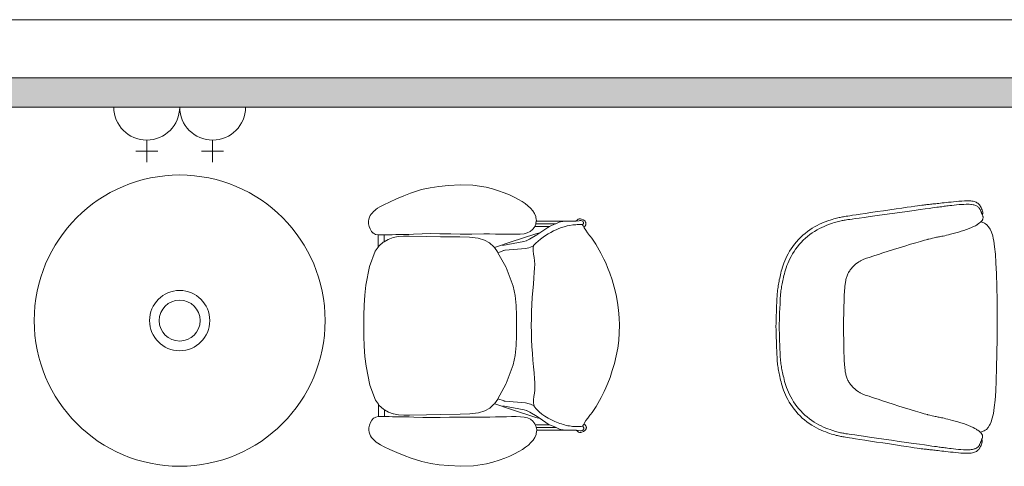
# Model space of a CAD drawing. Header units: millimetres. Extents: x -750 to 57307, y -2234 to 18901.
# Tile 29 of 102: x 8256 to 10835, y 17133 to 18302. Entities that reach past the tile are written whole.
import ezdxf

# ---------------------------------------------------------------- set-up
doc = ezdxf.new("R2010")
doc.units = ezdxf.units.MM
doc.header["$MEASUREMENT"] = 0
doc.layers.add('GREY SCALE', color=9, linetype='Continuous', lineweight=0, true_color=0x808080)
doc.layers.add('GREYSCALE', color=9, linetype='Continuous', lineweight=0, true_color=0x808080)

# ---------------------------------------------------------------- blocks, each defined once
blk = doc.blocks.new('FLOOR PLAN')
at = {"layer": 'GREYSCALE', "ltscale": 0.25}
h = blk.add_hatch(color=256, dxfattribs=at)
h.dxf.hatch_style = 1
h.paths.add_polyline_path([(6935.6, 18149.4), (21163.6, 18149.4), (21163.6, 18073.2), (6935.6, 18073.2)])
at = {"layer": 'GREYSCALE', "ltscale": 0.2}
blk.add_line((21163.6, 18301.8), (1808.8, 18301.8), dxfattribs=at)
at = {"layer": 'GREYSCALE', "ltscale": 0.25}
for p, q in [((21163.6, 18149.4), (1806, 18149.4)), ((6935.6, 18149.4), (21163.6, 18149.4)), ((8543.7, 18149.4), (21163.6, 18149.4)), ((21163.6, 18073.2), (6935.6, 18073.2))]:
    blk.add_line(p, q, dxfattribs=at)
at = {"layer": 'GREYSCALE'}
for p, q in [((8502.3, 18073.2), (8675.1, 18073.2)), ((8675.1, 18073.2), (8847.9, 18073.2)), ((8588.7, 17986.8), (8588.7, 17929.2)), ((8761.5, 17986.8), (8761.5, 17929.2)), ((8559.9, 17958), (8617.5, 17958)), ((8732.7, 17958), (8790.3, 17958)), ((9308.7, 17857.1), (9280.1, 17847.9)), ((9331.6, 17862.1), (9308.7, 17857.1)), ((9354, 17865.4), (9331.6, 17862.1)), ((9379.2, 17867.9), (9354, 17865.4)), ((9409.6, 17869.6), (9379.2, 17867.9)), ((9443.4, 17868.7), (9409.6, 17869.6)), ((9477.9, 17863.2), (9443.4, 17868.7)), ((9494.7, 17859.1), (9477.9, 17863.2)), ((9510.6, 17854.3), (9494.7, 17859.1)), ((9525.4, 17848.9), (9510.6, 17854.3)), ((9225, 17824.7), (9210, 17817.6)), ((9243, 17832.7), (9225, 17824.7)), ((9262, 17840.7), (9243, 17832.7)), ((9280.1, 17847.9), (9262, 17840.7)), ((9539, 17843.2), (9525.4, 17848.9)), ((9551.3, 17837.3), (9539, 17843.2)), ((9562.3, 17831.5), (9551.3, 17837.3)), ((9571.9, 17826), (9562.3, 17831.5)), ((9580.3, 17820.4), (9571.9, 17826)), ((9183.1, 17799.9), (9179.9, 17796.7)), ((9186.1, 17802.7), (9183.1, 17799.9)), ((9189.1, 17805.4), (9186.1, 17802.7)), ((9193.3, 17808.5), (9189.1, 17805.4)), ((9199.8, 17812.4), (9193.3, 17808.5)), ((9210, 17817.6), (9199.8, 17812.4)), ((9587.6, 17814.5), (9580.3, 17820.4)), ((9594.2, 17808.2), (9587.6, 17814.5)), ((9594.2, 17808.2), (9600, 17801.8)), ((9604.8, 17794.7), (9600, 17801.8)), ((9170.3, 17779.9), (9169.4, 17774.2)), ((9169.4, 17774.2), (9169.6, 17767.9)), ((9172.1, 17785), (9170.3, 17779.9)), ((9174.4, 17789.5), (9172.1, 17785)), ((9174.4, 17789.5), (9177, 17793.3)), ((9177, 17793.3), (9179.9, 17796.7)), ((9604.8, 17794.7), (9608.1, 17787)), ((9608.1, 17787), (9608.4, 17785.2)), ((9609.4, 17779.1), (9608.4, 17785.2)), ((9608.5, 17768.4), (9609.3, 17774.2)), ((9609.3, 17774.2), (9609.7, 17776.8)), ((9685.3, 17774.4), (9609.3, 17774.2)), ((9609.4, 17778.9), (9609.4, 17779.1)), ((9609.4, 17778.9), (9609.7, 17776.8)), ((9672.5, 17772.7), (9669.4, 17771.8)), ((9685.3, 17774.4), (9672.5, 17772.7)), ((9687.3, 17774.6), (9685.3, 17774.4)), ((9690.3, 17774.6), (9687.3, 17774.6)), ((9690.3, 17774.6), (9701.9, 17774.6)), ((9704.8, 17774.6), (9701.9, 17774.6)), ((9712.6, 17774.4), (9704.8, 17774.6)), ((9712.6, 17774.4), (9713, 17774.5)), ((9721.3, 17775.6), (9713, 17774.5)), ((9713, 17774.5), (9713.7, 17775.4)), ((9716.3, 17777.6), (9713.7, 17775.4)), ((9718.7, 17779.6), (9716.3, 17777.6)), ((9721.7, 17780.7), (9718.7, 17779.6)), ((9721.3, 17775.6), (9723.7, 17776.4)), ((9724.8, 17780.7), (9721.7, 17780.7)), ((9723.7, 17776.4), (9726.4, 17776.4)), ((9727.7, 17779.6), (9724.8, 17780.7)), ((9726.4, 17776.4), (9728.9, 17775.6)), ((9727.7, 17779.6), (9732.5, 17778)), ((9728.9, 17775.6), (9730.9, 17774.2)), ((9730.9, 17774.2), (9732.2, 17772.3)), ((9732.5, 17778), (9736.4, 17775.4)), ((9169.6, 17767.9), (9171.1, 17760.9)), ((9171.1, 17760.9), (9173.9, 17754.1)), ((9173.9, 17754.1), (9177.7, 17747.9)), ((9177.7, 17747.9), (9182.4, 17743.1)), ((9585.8, 17743.7), (9593.2, 17747.1)), ((9593.2, 17747.1), (9599.6, 17752.4)), ((9599.6, 17752.4), (9604.6, 17759.1)), ((9604.6, 17759.1), (9605.2, 17760.5)), ((9605.2, 17760.5), (9607.9, 17766.8)), ((9644.2, 17760.5), (9605.2, 17760.5)), ((9607.9, 17766.8), (9608, 17767.1)), ((9608, 17767.1), (9608.2, 17767.6)), ((9608, 17767.1), (9659, 17767.2)), ((9608.2, 17767.6), (9608.5, 17768.4)), ((9660.2, 17767.7), (9608.2, 17767.6)), ((9639.4, 17758.4), (9618.9, 17744.3)), ((9644.2, 17760.5), (9639.4, 17758.4)), ((9659, 17767.2), (9644.2, 17760.5)), ((9660.2, 17767.7), (9659, 17767.2)), ((9669.4, 17771.8), (9660.2, 17767.7)), ((9730.3, 17765.2), (9730.2, 17765.5)), ((9730.3, 17765.2), (9730.9, 17765.6)), ((9731.9, 17762.4), (9730.3, 17765.2)), ((9731.1, 17765.9), (9730.9, 17765.6)), ((9732.2, 17767.6), (9731.1, 17765.9)), ((9733.7, 17759.1), (9731.9, 17762.4)), ((9736.5, 17760.9), (9733.7, 17759.1)), ((9734.9, 17757), (9733.7, 17759.1)), ((9738.7, 17750.9), (9734.9, 17757)), ((9743.5, 17744.3), (9738.7, 17750.9)), ((9182.4, 17743.1), (9182.7, 17742.8)), ((9182.7, 17742.8), (9188.4, 17740)), ((9188.4, 17740), (9194.6, 17738.7)), ((9194.6, 17738.7), (9195, 17738.7)), ((9195, 17738.7), (9195, 17739)), ((9195, 17738.7), (9201.4, 17738.4)), ((9195, 17738.7), (9195.1, 17706.5)), ((9201.4, 17738.4), (9210.5, 17738.7)), ((9210.5, 17720.9), (9208.6, 17719.8)), ((9210.5, 17738.7), (9210.5, 17739)), ((9215.6, 17738.8), (9210.5, 17738.7)), ((9210.5, 17720.9), (9210.5, 17738.7)), ((9221, 17726.9), (9210.5, 17720.9)), ((9223.3, 17739.1), (9215.6, 17738.8)), ((9221, 17726.9), (9234, 17731.5)), ((9231.6, 17739.2), (9223.3, 17739)), ((9223.3, 17739), (9223.3, 17739.1)), ((9241, 17739.3), (9231.6, 17739.2)), ((9234, 17731.5), (9234.2, 17731.5)), ((9234.2, 17731.5), (9247.8, 17734.2)), ((9251.7, 17739.5), (9241, 17739.3)), ((9247.8, 17734.2), (9261.9, 17735.3)), ((9263.3, 17739.6), (9251.7, 17739.5)), ((9261.9, 17735.3), (9262, 17735.3)), ((9262, 17735.3), (9276.3, 17735.5)), ((9275.4, 17739.9), (9263.3, 17739.6)), ((9287.6, 17740.2), (9275.4, 17739.9)), ((9320.7, 17734.5), (9276.3, 17735.5)), ((9310.8, 17741.3), (9287.6, 17740.2)), ((9310.8, 17741.3), (9333.5, 17742)), ((9358.6, 17733.9), (9320.7, 17734.5)), ((9333.5, 17742), (9356.5, 17741.8)), ((9356.5, 17741.8), (9381.5, 17741.2)), ((9409.1, 17733.5), (9358.6, 17733.9)), ((9381.5, 17741.3), (9385.4, 17741.2)), ((9381.5, 17741.2), (9385.4, 17741.2)), ((9385.4, 17741.2), (9409.9, 17740.9)), ((9409.1, 17733.5), (9434.6, 17732.3)), ((9409.9, 17740.9), (9440.4, 17740.9)), ((9434.6, 17732.3), (9457, 17729.7)), ((9440.4, 17740.9), (9471.6, 17741)), ((9457, 17729.7), (9474, 17725.1)), ((9471.6, 17741), (9487, 17741)), ((9474, 17725.1), (9487.1, 17717.9)), ((9487, 17741), (9502.1, 17740.8)), ((9502.1, 17740.8), (9516.8, 17740.6)), ((9516.8, 17740.6), (9530.8, 17740.3)), ((9521.2, 17710.7), (9576.9, 17721.1)), ((9530.8, 17740.3), (9544, 17740.2)), ((9540.7, 17719.3), (9607.7, 17741.1)), ((9544, 17740.2), (9556.2, 17740.2)), ((9556.2, 17740.2), (9567.1, 17740.6)), ((9567.1, 17740.6), (9577.2, 17741.7)), ((9576.9, 17721.1), (9582.8, 17722.8)), ((9577.2, 17741.7), (9585.8, 17743.7)), ((9582.4, 17722.6), (9582.8, 17722.8)), ((9582.8, 17722.8), (9591.4, 17727.1)), ((9610.9, 17738.8), (9591.4, 17727.1)), ((9607.7, 17741.1), (9618.9, 17744.3)), ((9618.9, 17744.3), (9610.9, 17738.8)), ((9748.9, 17737.3), (9743.5, 17744.3)), ((9750.5, 17735.2), (9748.8, 17737.4)), ((9750.5, 17735.2), (9748.9, 17737.3)), ((9754.6, 17729.7), (9750.5, 17735.2)), ((9760.3, 17721.9), (9754.6, 17729.7)), ((9765.3, 17714.1), (9760.3, 17721.9)), ((9187.4, 17695.8), (9172.4, 17656.2)), ((9195.1, 17706.5), (9187.4, 17695.8)), ((9197.3, 17709.6), (9195.1, 17706.5)), ((9208.6, 17719.8), (9197.3, 17709.6)), ((9487.1, 17717.9), (9497.8, 17707.8)), ((9497.8, 17707.8), (9499.6, 17705.4)), ((9499.6, 17705.4), (9502.3, 17706.4)), ((9499.6, 17705.4), (9507.8, 17694)), ((9540.7, 17719.3), (9502.3, 17706.4)), ((9508.9, 17692.1), (9524.5, 17697.4)), ((9523.6, 17698), (9523.8, 17698)), ((9523.8, 17698), (9527.3, 17698.4)), ((9527.4, 17698.4), (9524.5, 17697.4)), ((9524.5, 17697.4), (9527.3, 17698.4)), ((9527.3, 17698.4), (9527.4, 17698.4)), ((9527.4, 17698.4), (9580.7, 17703)), ((9580.7, 17703), (9590.1, 17705)), ((9593.8, 17706.2), (9590.1, 17705)), ((9593.8, 17706.2), (9602.4, 17710.2)), ((9601, 17696.6), (9601.1, 17705.5)), ((9602.3, 17687.8), (9601, 17696.6)), ((9601.1, 17705.5), (9602.4, 17710.2)), ((9602.4, 17710.2), (9602.8, 17711.5)), ((9769.9, 17706.4), (9765.3, 17714.1)), ((9774.1, 17698.8), (9769.9, 17706.4)), ((9778.2, 17691.2), (9774.1, 17698.8)), ((9507.8, 17694), (9508.9, 17692.1)), ((9508.9, 17692.1), (9529.4, 17655.2)), ((9603.9, 17679.1), (9602.3, 17687.8)), ((9604.9, 17670.7), (9603.9, 17679.1)), ((9605.2, 17661.8), (9604.9, 17670.7)), ((9782.3, 17683.7), (9778.2, 17691.2)), ((9786.6, 17675.5), (9782.3, 17683.7)), ((9791.2, 17665.7), (9786.6, 17675.5)), ((9172.4, 17656.2), (9163.1, 17607)), ((9529.4, 17655.2), (9530, 17653.6)), ((9530, 17653.6), (9548.7, 17604.6)), ((9604.2, 17640.4), (9605, 17651.9)), ((9605, 17651.9), (9605.2, 17661.8)), ((9796.3, 17653.6), (9791.2, 17665.7)), ((9802, 17638.3), (9796.3, 17653.6)), ((9601.7, 17610), (9603.1, 17626)), ((9603.1, 17626.3), (9604.2, 17640.4)), ((9603.1, 17626), (9603.1, 17626.3)), ((9808, 17620.7), (9802, 17638.3)), ((9813.7, 17601.6), (9808, 17620.7)), ((9163.1, 17607), (9160.3, 17581)), ((9553.6, 17579.7), (9548.7, 17604.6)), ((9598.8, 17574.7), (9600.2, 17592.7)), ((9600.2, 17592.7), (9601.7, 17610)), ((9818.7, 17581.7), (9813.7, 17601.6)), ((9160.3, 17581), (9158.5, 17554.6)), ((9556.2, 17554), (9553.6, 17579.7)), ((9597.8, 17556.5), (9598.8, 17574.7)), ((9822.5, 17561.8), (9818.7, 17581.7)), ((9158.5, 17554.6), (9157.5, 17527.8)), ((9557.1, 17527.9), (9556.2, 17554)), ((9597, 17538.3), (9597.8, 17556.5)), ((9825.1, 17541.8), (9822.5, 17561.8)), ((9826.7, 17521.9), (9825.1, 17541.8)), ((9157.5, 17527.8), (9157.3, 17500.9)), ((9557.2, 17501.6), (9557.1, 17527.9)), ((9596.2, 17501.6), (9596.4, 17519.7)), ((9596.4, 17519.7), (9597, 17538.3)), ((9827.2, 17502), (9826.7, 17521.9)), ((9157.3, 17500.9), (9157.6, 17474)), ((9557.2, 17475.2), (9557.2, 17501.6)), ((9596.4, 17483.5), (9596.2, 17501.6)), ((9826.8, 17482.1), (9827.2, 17502)), ((9157.6, 17474), (9158.7, 17447.2)), ((9556.4, 17449.1), (9557.2, 17475.2)), ((9596.4, 17483.5), (9597.1, 17465)), ((9598, 17446.7), (9597.1, 17465)), ((9825.3, 17462.2), (9826.8, 17482.1)), ((9158.7, 17447.2), (9160.6, 17420.7)), ((9553.9, 17423.4), (9556.4, 17449.1)), ((9599.1, 17428.6), (9598, 17446.7)), ((9819, 17422.4), (9822.7, 17442.3)), ((9822.7, 17442.3), (9825.3, 17462.2)), ((9160.6, 17420.7), (9163.5, 17394.8)), ((9549.1, 17398.5), (9553.9, 17423.4)), ((9600.5, 17410.6), (9599.1, 17428.6)), ((9814, 17402.4), (9819, 17422.4)), ((9163.5, 17394.8), (9173, 17345.6)), ((9530.5, 17349.5), (9549.1, 17398.5)), ((9602.1, 17393.3), (9600.5, 17410.6)), ((9603.5, 17377.3), (9602.1, 17393.3)), ((9808.4, 17383.3), (9814, 17402.4)), ((9603.5, 17376.9), (9603.5, 17377.3)), ((9604.7, 17362.9), (9603.5, 17376.9)), ((9604.7, 17362.9), (9605.5, 17351.4)), ((9796.8, 17350.4), (9802.5, 17365.6)), ((9802.5, 17365.6), (9808.4, 17383.3)), ((9173, 17345.6), (9188.1, 17306.1)), ((9529.9, 17347.8), (9508.9, 17309.8)), ((9530.5, 17349.5), (9529.9, 17347.8)), ((9605.8, 17341.5), (9605.5, 17351.4)), ((9605.5, 17332.6), (9605.8, 17341.5)), ((9787.2, 17328.5), (9791.7, 17338.3)), ((9791.7, 17338.3), (9796.8, 17350.4)), ((9508.5, 17308.9), (9499.5, 17296.5)), ((9508.9, 17309.8), (9508.5, 17308.9)), ((9525.1, 17304.3), (9508.9, 17309.8)), ((9601.7, 17306.6), (9602.9, 17315.5)), ((9602.9, 17315.5), (9604.6, 17324.2)), ((9604.6, 17324.2), (9605.5, 17332.6)), ((9774.8, 17305.1), (9778.9, 17312.7)), ((9778.9, 17312.7), (9782.9, 17320.2)), ((9782.9, 17320.2), (9787.2, 17328.5)), ((9188.1, 17306.1), (9195.8, 17295.4)), ((9195.8, 17295.4), (9198, 17292.3)), ((9195.9, 17263.2), (9195.8, 17295.4)), ((9198, 17292.3), (9209.4, 17282.1)), ((9209.4, 17282.1), (9211.3, 17281)), ((9487.8, 17285), (9474.8, 17277.8)), ((9498.5, 17295.2), (9487.8, 17285)), ((9499.5, 17296.5), (9498.5, 17295.2)), ((9499.5, 17296.5), (9503, 17295.2)), ((9541.4, 17282.5), (9503, 17295.2)), ((9577.6, 17280.7), (9521.9, 17290.9)), ((9524.3, 17303.6), (9524.5, 17303.6)), ((9527.9, 17303.3), (9524.5, 17303.6)), ((9525.1, 17304.3), (9528.1, 17303.3)), ((9527.9, 17303.3), (9525.1, 17304.3)), ((9528.1, 17303.3), (9527.9, 17303.3)), ((9581.4, 17298.8), (9528.1, 17303.3)), ((9608.5, 17260.9), (9541.4, 17282.5)), ((9590.8, 17296.9), (9581.4, 17298.8)), ((9590.8, 17296.9), (9594.5, 17295.8)), ((9603.6, 17291.5), (9594.5, 17295.8)), ((9601.8, 17297.8), (9601.7, 17306.6)), ((9603.6, 17291.5), (9601.8, 17297.8)), ((9603.6, 17291.5), (9603.6, 17291.5)), ((9604.2, 17289.5), (9603.6, 17291.5)), ((9755.4, 17274.1), (9761, 17282)), ((9761, 17282), (9766, 17289.7)), ((9766, 17289.7), (9770.6, 17297.5)), ((9770.6, 17297.5), (9774.8, 17305.1)), ((9183.3, 17258.8), (9178.5, 17253.9)), ((9183.6, 17259), (9183.3, 17258.8)), ((9189.2, 17261.9), (9183.6, 17259)), ((9195.4, 17263.2), (9189.2, 17261.9)), ((9195.9, 17263.2), (9195.4, 17263.2)), ((9202.2, 17263.5), (9195.9, 17263.2)), ((9202.2, 17263.5), (9211.3, 17263.3)), ((9211.3, 17263.3), (9211.3, 17281)), ((9211.3, 17281), (9221.8, 17275)), ((9211.3, 17263.3), (9216.4, 17263.1)), ((9216.4, 17263.1), (9224.1, 17262.9)), ((9221.8, 17275), (9234.8, 17270.5)), ((9224.1, 17263), (9232.5, 17262.8)), ((9224.1, 17262.9), (9224.1, 17263)), ((9232.5, 17262.8), (9241.8, 17262.7)), ((9235, 17270.5), (9234.8, 17270.5)), ((9235, 17270.5), (9248.6, 17267.9)), ((9241.8, 17262.7), (9252.5, 17262.6)), ((9262.7, 17266.8), (9248.6, 17267.9)), ((9252.5, 17262.6), (9264.2, 17262.5)), ((9262.8, 17266.8), (9262.7, 17266.8)), ((9277.1, 17266.7), (9262.8, 17266.8)), ((9264.2, 17262.5), (9276.2, 17262.3)), ((9276.2, 17262.3), (9288.4, 17262)), ((9277.1, 17266.7), (9321.5, 17267.8)), ((9288.4, 17262), (9311.7, 17260.9)), ((9311.7, 17260.9), (9334.3, 17260.3)), ((9321.5, 17267.8), (9359.4, 17268.6)), ((9357.3, 17260.7), (9334.3, 17260.3)), ((9382.3, 17261.3), (9357.3, 17260.7)), ((9409.9, 17269.2), (9359.4, 17268.6)), ((9386.3, 17261.3), (9382.3, 17261.3)), ((9386.3, 17261.3), (9382.3, 17261.2)), ((9410.7, 17261.7), (9386.3, 17261.3)), ((9435.4, 17270.4), (9409.9, 17269.2)), ((9441.3, 17261.8), (9410.7, 17261.7)), ((9457.8, 17273.1), (9435.4, 17270.4)), ((9472.4, 17261.9), (9441.3, 17261.8)), ((9474.8, 17277.8), (9457.8, 17273.1)), ((9487.8, 17261.9), (9472.4, 17261.9)), ((9502.9, 17262.1), (9487.8, 17261.9)), ((9517.6, 17262.4), (9502.9, 17262.1)), ((9531.6, 17262.7), (9517.6, 17262.4)), ((9544.8, 17262.9), (9531.6, 17262.7)), ((9557, 17262.9), (9544.8, 17262.9)), ((9568, 17262.6), (9557, 17262.9)), ((9568, 17262.6), (9578, 17261.5)), ((9583.5, 17279.1), (9577.6, 17280.7)), ((9586.6, 17259.5), (9578, 17261.5)), ((9583.5, 17279.1), (9583.2, 17279.3)), ((9592.1, 17274.8), (9583.5, 17279.1)), ((9594.1, 17256.1), (9586.6, 17259.5)), ((9592.1, 17274.8), (9611.7, 17263.1)), ((9600.5, 17250.9), (9594.1, 17256.1)), ((9619.7, 17257.7), (9608.5, 17260.9)), ((9611.7, 17263.1), (9619.7, 17257.7)), ((9619.7, 17257.7), (9640.3, 17243.7)), ((9739.5, 17252.9), (9744.3, 17259.4)), ((9744.3, 17259.4), (9749.7, 17266.5)), ((9749.6, 17266.4), (9751.3, 17268.6)), ((9749.7, 17266.5), (9751.3, 17268.6)), ((9751.3, 17268.6), (9755.4, 17274.1)), ((9170.6, 17233.9), (9170.4, 17227.6)), ((9172, 17240.9), (9170.6, 17233.9)), ((9174.7, 17247.8), (9172, 17240.9)), ((9178.5, 17253.9), (9174.7, 17247.8)), ((9605.5, 17244.2), (9600.5, 17250.9)), ((9606.7, 17241.5), (9605.5, 17244.2)), ((9608.8, 17236.6), (9606.7, 17241.5)), ((9645.1, 17241.5), (9606.7, 17241.5)), ((9609.4, 17234.9), (9608.8, 17236.6)), ((9659.9, 17235), (9609.4, 17234.9)), ((9609.4, 17234.9), (9609.4, 17234.9)), ((9609.5, 17234.3), (9609.4, 17234.9)), ((9609.5, 17234.3), (9661.2, 17234.4)), ((9610.5, 17227.7), (9609.5, 17234.3)), ((9640.3, 17243.7), (9645.1, 17241.5)), ((9645.1, 17241.5), (9659.9, 17235)), ((9659.9, 17235), (9661.2, 17234.4)), ((9661.2, 17234.4), (9670.4, 17230.3)), ((9670.4, 17230.3), (9673.4, 17229.5)), ((9700.7, 17237.9), (9700.8, 17237.9)), ((9730.7, 17237.6), (9732.8, 17241.3)), ((9731.8, 17236.8), (9730.7, 17237.6)), ((9730.7, 17237.6), (9730.7, 17237.6)), ((9731.8, 17236.8), (9732, 17236.5)), ((9733.4, 17230.5), (9731.9, 17228.2)), ((9732, 17236.5), (9733.8, 17234)), ((9732.8, 17241.3), (9734.1, 17243.6)), ((9733.4, 17230.5), (9733.8, 17231)), ((9734, 17233.5), (9733.8, 17234)), ((9734, 17231.5), (9733.8, 17231)), ((9734.2, 17233), (9734, 17233.5)), ((9734, 17231.5), (9734.2, 17232)), ((9734.1, 17243.6), (9735.8, 17246.7)), ((9734.2, 17232.5), (9734.2, 17233)), ((9734.2, 17232), (9734.2, 17232.5)), ((9735.8, 17246.7), (9739.5, 17252.9)), ((9170.4, 17227.6), (9171.3, 17221.9)), ((9171.3, 17221.9), (9173.1, 17216.8)), ((9175.4, 17212.3), (9173.1, 17216.8)), ((9178, 17208.5), (9175.4, 17212.3)), ((9180.9, 17205.1), (9178, 17208.5)), ((9184.1, 17201.9), (9180.9, 17205.1)), ((9601, 17201.5), (9605.8, 17208.6)), ((9609.1, 17216.3), (9605.8, 17208.6)), ((9609.4, 17218.1), (9609.1, 17216.3)), ((9609.4, 17218.1), (9610.3, 17224.2)), ((9610.7, 17226.5), (9610.3, 17224.5)), ((9610.3, 17224.5), (9610.3, 17224.2)), ((9610.5, 17227.7), (9686.3, 17227.9)), ((9610.7, 17226.5), (9610.5, 17227.7)), ((9673.4, 17229.5), (9686.3, 17227.9)), ((9686.3, 17227.9), (9688.3, 17227.6)), ((9688.3, 17227.6), (9691.3, 17227.6)), ((9691.3, 17227.6), (9702.9, 17227.7)), ((9702.9, 17227.7), (9705.7, 17227.7)), ((9705.7, 17227.7), (9713.5, 17227.9)), ((9713.5, 17227.9), (9714, 17227.8)), ((9714.7, 17226.9), (9714, 17227.8)), ((9724.7, 17225.9), (9714, 17227.8)), ((9714.7, 17226.9), (9717.3, 17224.7)), ((9717.3, 17224.7), (9719.7, 17222.7)), ((9719.7, 17222.7), (9722.6, 17221.7)), ((9722.6, 17221.7), (9725.8, 17221.7)), ((9727.3, 17225.9), (9724.7, 17225.9)), ((9725.8, 17221.7), (9728.7, 17222.7)), ((9729.8, 17226.7), (9727.3, 17225.9)), ((9733.4, 17224.4), (9728.7, 17222.7)), ((9731.9, 17228.2), (9729.8, 17226.7)), ((9184.1, 17201.9), (9187.2, 17199.1)), ((9187.2, 17199.1), (9190.2, 17196.4)), ((9190.2, 17196.4), (9194.3, 17193.4)), ((9194.3, 17193.4), (9200.9, 17189.5)), ((9200.9, 17189.5), (9211.1, 17184.3)), ((9211.1, 17184.3), (9226.1, 17177.3)), ((9573, 17177.2), (9581.4, 17182.8)), ((9581.4, 17182.8), (9588.7, 17188.7)), ((9588.7, 17188.7), (9595.3, 17195.1)), ((9595.3, 17195.1), (9601, 17201.5)), ((9226.1, 17177.3), (9244.1, 17169.3)), ((9244.1, 17169.3), (9263.1, 17161.4)), ((9263.1, 17161.4), (9281.3, 17154.3)), ((9281.3, 17154.3), (9309.9, 17145.2)), ((9511.9, 17148.7), (9526.6, 17154.1)), ((9526.6, 17154.1), (9540.2, 17159.9)), ((9540.2, 17159.9), (9552.5, 17165.8)), ((9552.5, 17165.8), (9563.4, 17171.6)), ((9563.4, 17171.6), (9573, 17177.2)), ((9309.9, 17145.2), (9332.9, 17140.3)), ((9332.9, 17140.3), (9355.3, 17137)), ((9355.3, 17137), (9380.5, 17134.7)), ((9380.5, 17134.7), (9410.9, 17133)), ((9410.9, 17133), (9444.6, 17134.1)), ((9444.6, 17134.1), (9479.2, 17139.6)), ((9479.2, 17139.6), (9495.9, 17143.8)), ((9495.9, 17143.8), (9511.9, 17148.7))]:
    blk.add_line(p, q, dxfattribs=at)
for points in [[(10776.5, 17203.6), (10776.9, 17202.6), (10777.3, 17201), (10777.5, 17198.9), (10777.3, 17196.4), (10776.7, 17193.6), (10775.7, 17190.5), (10774.5, 17187.4), (10772.9, 17184.4), (10771.2, 17181.5), (10770.4, 17180.1), (10768.4, 17177.4), (10766.4, 17175.1), (10764.3, 17173.3), (10762.3, 17172.1), (10760, 17170.7), (10757.6, 17169.8), (10754.6, 17168.8), (10752.2, 17168.3), (10748.3, 17167.6), (10745.9, 17167.4), (10741.3, 17167.1), (10735.8, 17167.1), (10729.6, 17167.3), (10723, 17167.7), (10721.8, 17167.8), (10715, 17168.3), (10708, 17169), (10701, 17169.7), (10694.3, 17170.4), (10688, 17171.1), (10682.1, 17171.7), (10676.6, 17172.4), (10671.4, 17172.9), (10666.7, 17173.5), (10662.2, 17174), (10658, 17174.5), (10654.1, 17174.9), (10650.4, 17175.3), (10646.9, 17175.7), (10643.6, 17176.1), (10640.4, 17176.5), (10637.3, 17176.8), (10634.3, 17177.1), (10631.3, 17177.5), (10628.2, 17177.8), (10625.2, 17178.2), (10621.7, 17178.6), (10617.7, 17179.1), (10612.8, 17179.8), (10606.8, 17180.7), (10599.3, 17181.7), (10590.1, 17183.1), (10579, 17184.7), (10565.6, 17186.7), (10550.5, 17189), (10534.2, 17191.4), (10517.5, 17194), (10500.8, 17196.5), (10484.6, 17199), (10469.7, 17201.3), (10456.5, 17203.3), (10445.6, 17205), (10436.7, 17206.3), (10429.6, 17207.4), (10423.9, 17208.3), (10419.4, 17209.1), (10415.7, 17209.7), (10412.7, 17210.2), (10409.9, 17210.7), (10407.1, 17211.3), (10404.2, 17211.8), (10401.3, 17212.4), (10398.2, 17213.2), (10394.8, 17214), (10391.2, 17215), (10387.3, 17216.1), (10383, 17217.4), (10378.2, 17219), (10373.1, 17220.7), (10367.7, 17222.8), (10361.9, 17225), (10355.9, 17227.6), (10349.8, 17230.4), (10343.5, 17233.6), (10337.2, 17237.1), (10330.9, 17240.9), (10324.5, 17245.1), (10318.3, 17249.6), (10312.2, 17254.4), (10306.2, 17259.4), (10300.4, 17264.8), (10294.9, 17270.4), (10289.7, 17276.2), (10284.8, 17282.2), (10280.2, 17288.4), (10276, 17294.8), (10272.1, 17301.2), (10268.5, 17307.6), (10265.2, 17313.9), (10262.3, 17320.2), (10259.6, 17326.3), (10257.3, 17332.2), (10255.3, 17337.9), (10253.5, 17343.4), (10251.9, 17348.6), (10250.5, 17353.7), (10249.3, 17358.6), (10248.2, 17363.2), (10247.2, 17367.7), (10246.3, 17372), (10245.4, 17376.1), (10244.6, 17380.1), (10243.9, 17384.1), (10243.2, 17387.9), (10242.6, 17391.7), (10242.1, 17395.5), (10241.6, 17399.4), (10241.1, 17403.3), (10240.7, 17407.6), (10240.3, 17412.6), (10240, 17418.5), (10239.6, 17425.7), (10239.2, 17434.4), (10238.8, 17444.9), (10238.3, 17457.6), (10237.8, 17472.7), (10237.3, 17489.9), (10237, 17498.6), (10237.3, 17507.3), (10237.9, 17524.5), (10238.5, 17539.6), (10239, 17552.3), (10239.5, 17562.9), (10239.9, 17571.6), (10240.3, 17578.7), (10240.7, 17584.6), (10241.2, 17589.6), (10241.6, 17593.9), (10242.1, 17597.8), (10242.6, 17601.7), (10243.1, 17605.5), (10243.8, 17609.3), (10244.5, 17613.2), (10245.2, 17617.1), (10246, 17621.1), (10246.9, 17625.2), (10247.8, 17629.5), (10248.8, 17633.9), (10250, 17638.6), (10251.2, 17643.5), (10252.6, 17648.5), (10254.2, 17653.8), (10256, 17659.3), (10258.1, 17665), (10260.5, 17670.8), (10263.1, 17676.9), (10266.1, 17683.2), (10269.4, 17689.5), (10273, 17695.9), (10277, 17702.3), (10281.2, 17708.6), (10285.8, 17714.8), (10290.7, 17720.8), (10296, 17726.6), (10301.5, 17732.2), (10307.3, 17737.5), (10313.3, 17742.5), (10319.5, 17747.3), (10325.7, 17751.7), (10332.1, 17755.9), (10338.4, 17759.7), (10344.8, 17763.1), (10351.1, 17766.3), (10357.2, 17769.1), (10363.2, 17771.6), (10369, 17773.9), (10374.4, 17775.9), (10379.6, 17777.6), (10384.3, 17779.1), (10388.7, 17780.4), (10392.6, 17781.5), (10396.2, 17782.5), (10399.5, 17783.3), (10402.6, 17784), (10405.6, 17784.6), (10408.4, 17785.2), (10411.2, 17785.7), (10414, 17786.2), (10417.1, 17786.7), (10420.8, 17787.3), (10425.3, 17788), (10431, 17788.9), (10438.1, 17790), (10447, 17791.3), (10457.9, 17792.9), (10471.1, 17794.9), (10486.1, 17797.1), (10502.2, 17799.5), (10518.9, 17801.9), (10535.7, 17804.4), (10551.9, 17806.8), (10567, 17809), (10580.5, 17810.9), (10591.6, 17812.5), (10600.8, 17813.8), (10608.3, 17814.8), (10614.3, 17815.6), (10619.2, 17816.3), (10623.3, 17816.8), (10626.7, 17817.2), (10629.8, 17817.5), (10632.8, 17817.9), (10635.8, 17818.2), (10638.8, 17818.5), (10641.9, 17818.9), (10645.1, 17819.2), (10648.4, 17819.6), (10651.9, 17819.9), (10655.6, 17820.3), (10659.5, 17820.8), (10663.7, 17821.2), (10668.2, 17821.7), (10673, 17822.2), (10678.1, 17822.8), (10683.6, 17823.4), (10689.5, 17824), (10695.8, 17824.7), (10702.6, 17825.4), (10709.6, 17826.1), (10716.6, 17826.7), (10723.4, 17827.2), (10724.5, 17827.3), (10731.2, 17827.6), (10737.4, 17827.8), (10742.8, 17827.7), (10747.5, 17827.4), (10749.9, 17827.2), (10753.7, 17826.5), (10756.2, 17826), (10759.2, 17825), (10761.6, 17824), (10763.8, 17822.6), (10765.8, 17821.4), (10767.9, 17819.6), (10770, 17817.3), (10771.9, 17814.6), (10772.7, 17813.2), (10774.4, 17810.3), (10775.9, 17807.2), (10777.2, 17804.1), (10778.1, 17801.1), (10778.7, 17798.3), (10778.9, 17795.8), (10778.7, 17793.6), (10778.3, 17792.1), (10777.9, 17791)], [(9732.2, 17767.6), (9732.5, 17767.9), (9732.6, 17768.1), (9732.7, 17768.3), (9732.8, 17768.5), (9732.9, 17768.6), (9733, 17768.7), (9733, 17768.8), (9733.1, 17768.9), (9733.1, 17768.9), (9733.1, 17769), (9733.1, 17769.1), (9733.2, 17769.1), (9733.2, 17769.2), (9733.2, 17769.2), (9733.2, 17769.3), (9733.2, 17769.4), (9733.2, 17769.4), (9733.3, 17769.5), (9733.3, 17769.6), (9733.3, 17769.6), (9733.3, 17769.7), (9733.3, 17769.8), (9733.3, 17769.8), (9733.3, 17769.9), (9733.3, 17770), (9733.3, 17770), (9733.3, 17770.1), (9733.3, 17770.2), (9733.3, 17770.2), (9733.3, 17770.3), (9733.2, 17770.3), (9733.2, 17770.4), (9733.2, 17770.5), (9733.2, 17770.5), (9733.2, 17770.6), (9733.2, 17770.7), (9733.1, 17770.7), (9733.1, 17770.8), (9733.1, 17770.9), (9733.1, 17770.9), (9733, 17771), (9733, 17771.1), (9732.9, 17771.2), (9732.8, 17771.3), (9732.7, 17771.5), (9732.6, 17771.7), (9732.4, 17772), (9732.2, 17772.3)], [(9736.4, 17775.4), (9737.3, 17774.2), (9738, 17773.1), (9738.5, 17772.1), (9738.9, 17771.2), (9739.2, 17770.4), (9739.4, 17769.6), (9739.4, 17768.9), (9739.5, 17768.2), (9739.4, 17767.4), (9739.4, 17766.7), (9739.2, 17765.9), (9738.9, 17765.1), (9738.5, 17764.2), (9738, 17763.2), (9737.3, 17762.1), (9736.5, 17760.9)], [(10773.7, 17772.4), (10776.6, 17771.9), (10777, 17771.7), (10783.9, 17769), (10786.1, 17767.4), (10789.7, 17764.9), (10794, 17760), (10794.3, 17759.7), (10798.2, 17753.6), (10799.2, 17751.5), (10801.9, 17745.6), (10805, 17735.8), (10806.3, 17729.6), (10807.7, 17723), (10810, 17707.6), (10812, 17688.4), (10813.6, 17665.1), (10814.8, 17637.1), (10815.8, 17603.9), (10816.5, 17566.7), (10816.9, 17526.9), (10817.1, 17497.2), (10816.8, 17467.6), (10816.2, 17427.8), (10815.3, 17390.6), (10814.2, 17357.4), (10812.8, 17329.4), (10811.1, 17306.1), (10809, 17287), (10806.7, 17271.5), (10805.2, 17264.9), (10803.8, 17258.7), (10800.7, 17249), (10798, 17243.1), (10797, 17240.9), (10793, 17234.9), (10792.7, 17234.6), (10788.4, 17229.7), (10784.9, 17227.2), (10782.6, 17225.7), (10775.7, 17223), (10775.3, 17222.8), (10772.4, 17222.3)], [(9734.1, 17243.6), (9735.2, 17242.9), (9736.2, 17242.1), (9737, 17241.4), (9737.7, 17240.7), (9738.3, 17240.1), (9738.7, 17239.5), (9739.1, 17238.9), (9739.4, 17238.3), (9739.7, 17237.8), (9739.9, 17237.2), (9740.1, 17236.7), (9740.3, 17236.2), (9740.4, 17235.7), (9740.5, 17235.2), (9740.5, 17234.7), (9740.5, 17234.3), (9740.5, 17233.8), (9740.5, 17233.3), (9740.4, 17232.8), (9740.3, 17232.3), (9740.1, 17231.8), (9740, 17231.3), (9739.7, 17230.7), (9739.5, 17230.2), (9739.1, 17229.6), (9738.7, 17229), (9738.2, 17228.4), (9737.6, 17227.7), (9736.9, 17227), (9735.9, 17226.2), (9734.8, 17225.4), (9733.4, 17224.4)]]:
    blk.add_lwpolyline(points, dxfattribs=at)
blk.add_lwpolyline([(10737.3, 17818.8), (10735.6, 17818.8), (10729.7, 17818.6), (10723.3, 17818.3), (10716.8, 17817.8), (10710.2, 17817.2), (10703.9, 17816.5), (10698.1, 17815.9), (10693, 17815.3), (10688.6, 17814.8), (10684.6, 17814.3), (10681.1, 17813.8), (10677.9, 17813.4), (10674.9, 17812.9), (10672.1, 17812.5), (10669.2, 17812.1), (10666.3, 17811.7), (10663, 17811.3), (10658.8, 17810.8), (10653.6, 17810.1), (10646.9, 17809.2), (10638.5, 17808), (10627.9, 17806.6), (10614.8, 17804.8), (10598.9, 17802.6), (10580.8, 17800.1), (10561.4, 17797.4), (10541.3, 17794.6), (10521.2, 17791.8), (10501.9, 17789.1), (10484, 17786.6), (10468.3, 17784.4), (10455.4, 17782.6), (10445.1, 17781.2), (10437, 17780.1), (10430.7, 17779.2), (10425.8, 17778.6), (10421.9, 17778), (10418.8, 17777.6), (10416.1, 17777.1), (10413.4, 17776.7), (10410.6, 17776.2), (10407.7, 17775.6), (10404.6, 17774.9), (10401.4, 17774.1), (10397.8, 17773.2), (10394, 17772.1), (10389.7, 17770.8), (10385.1, 17769.3), (10380, 17767.6), (10374.7, 17765.6), (10369, 17763.4), (10363.2, 17760.9), (10357.1, 17758.1), (10351, 17755), (10344.8, 17751.6), (10338.5, 17747.8), (10332.3, 17743.8), (10326.2, 17739.4), (10320.1, 17734.7), (10314.3, 17729.7), (10308.6, 17724.5), (10303.1, 17719), (10298, 17713.3), (10293.2, 17707.3), (10288.7, 17701.2), (10284.5, 17695), (10280.6, 17688.7), (10277.1, 17682.4), (10273.8, 17676.1), (10270.9, 17670), (10268.3, 17663.9), (10266, 17658.2), (10264, 17652.6), (10262.2, 17647.2), (10260.6, 17642), (10259.2, 17637), (10258, 17632.2), (10256.9, 17627.6), (10255.9, 17623.2), (10255, 17618.9), (10254.1, 17614.9), (10253.3, 17610.9), (10252.6, 17607.1), (10251.9, 17603.3), (10251.3, 17599.5), (10250.8, 17595.8), (10250.3, 17592), (10249.8, 17588.1), (10249.4, 17583.8), (10249, 17579), (10248.6, 17573.1), (10248.2, 17566.1), (10247.8, 17557.5), (10247.3, 17547.1), (10246.8, 17534.6), (10246.2, 17519.7), (10245.6, 17502.8), (10245.5, 17498.6), (10245.6, 17494.4), (10246.1, 17477.5), (10246.6, 17462.6), (10247.1, 17450.1), (10247.5, 17439.7), (10247.9, 17431.1), (10248.2, 17424.1), (10248.6, 17418.2), (10249, 17413.3), (10249.4, 17409.1), (10249.8, 17405.2), (10250.3, 17401.4), (10250.8, 17397.7), (10251.4, 17393.9), (10252.1, 17390.1), (10252.8, 17386.2), (10253.6, 17382.3), (10254.4, 17378.2), (10255.3, 17374), (10256.3, 17369.6), (10257.4, 17365), (10258.6, 17360.2), (10259.9, 17355.2), (10261.5, 17350), (10263.2, 17344.6), (10265.2, 17339), (10267.5, 17333.1), (10270.1, 17327.1), (10273, 17321), (10276.2, 17314.7), (10279.7, 17308.4), (10283.5, 17302.1), (10287.7, 17295.8), (10292.2, 17289.7), (10297, 17283.7), (10302.1, 17278), (10307.5, 17272.4), (10313.2, 17267.2), (10319, 17262.2), (10325, 17257.5), (10331.1, 17253), (10337.3, 17248.9), (10343.6, 17245.1), (10349.8, 17241.7), (10355.9, 17238.6), (10361.9, 17235.8), (10367.8, 17233.2), (10373.4, 17231), (10378.8, 17229), (10383.8, 17227.3), (10388.5, 17225.7), (10392.7, 17224.4), (10396.5, 17223.3), (10400.1, 17222.4), (10403.3, 17221.6), (10406.4, 17220.9), (10409.3, 17220.3), (10412.1, 17219.7), (10414.8, 17219.3), (10417.5, 17218.8), (10420.6, 17218.4), (10424.4, 17217.8), (10429.3, 17217.1), (10435.7, 17216.2), (10443.8, 17215), (10454.1, 17213.6), (10466.9, 17211.8), (10482.6, 17209.5), (10500.5, 17206.9), (10519.8, 17204.1), (10539.9, 17201.2), (10560, 17198.3), (10579.4, 17195.6), (10597.4, 17193), (10613.3, 17190.7), (10626.4, 17188.8), (10637, 17187.3), (10645.5, 17186.1), (10652.1, 17185.2), (10657.4, 17184.5), (10661.5, 17183.9), (10664.8, 17183.5), (10667.7, 17183.1), (10670.6, 17182.6), (10673.4, 17182.2), (10676.4, 17181.8), (10679.6, 17181.3), (10683.1, 17180.9), (10687, 17180.3), (10691.5, 17179.8), (10696.6, 17179.2), (10702.4, 17178.5), (10708.7, 17177.8), (10715.3, 17177.2), (10721.8, 17176.7), (10728.2, 17176.3), (10734.1, 17176.1), (10735.8, 17176.1), (10741.4, 17176.1), (10746.2, 17176.4), (10748.3, 17176.6), (10752.3, 17177.2), (10754.3, 17177.6), (10756.8, 17178.4), (10759.2, 17179.1), (10760.9, 17179.9), (10763.1, 17181.2), (10764.6, 17182.1), (10765.8, 17183.2), (10766.9, 17184.3), (10768.3, 17185.9), (10769.2, 17187.2), (10770, 17188.5), (10770.7, 17189.9), (10771.3, 17191.3), (10771.9, 17192.6), (10772.4, 17193.9), (10772.9, 17195.2), (10773.5, 17196.4), (10774, 17197.6), (10774.5, 17198.8), (10775, 17199.9), (10775.5, 17201.1), (10776, 17202.3), (10776.5, 17203.5), (10776.9, 17204.7), (10777.4, 17205.9), (10777.9, 17207.7), (10778.2, 17208.9), (10778.4, 17210), (10778.4, 17211.1), (10778.2, 17213.1), (10778, 17214.1), (10777.6, 17215.1), (10777.3, 17215.7), (10777, 17216.3), (10776.6, 17217.2), (10774.9, 17219.5), (10772.7, 17221.9), (10772.1, 17222.6), (10769.3, 17225), (10766, 17227.4), (10763.8, 17228.8), (10762.8, 17229.4), (10762.2, 17229.8), (10761.5, 17230.2), (10758.4, 17232), (10753.5, 17234.6), (10748, 17237.2), (10742, 17239.7), (10735.4, 17242.2), (10728.4, 17244.6), (10721.3, 17247), (10714, 17249.2), (10706.9, 17251.2), (10700, 17253.1), (10693.6, 17254.8), (10687.7, 17256.3), (10682.6, 17257.6), (10678.2, 17258.6), (10674.3, 17259.5), (10670.8, 17260.2), (10667.7, 17260.9), (10664.9, 17261.4), (10664.6, 17261.5), (10662.2, 17261.9), (10659.6, 17262.4), (10657, 17262.9), (10654.1, 17263.5), (10650.6, 17264.2), (10646.2, 17265.2), (10640.7, 17266.6), (10634.8, 17268.1), (10633.8, 17268.4), (10625.3, 17270.7), (10614.9, 17273.7), (10602.5, 17277.4), (10588.9, 17281.5), (10573.9, 17286.2), (10559.1, 17290.8), (10543.8, 17295.7), (10530.1, 17300.2), (10516.6, 17304.6), (10504.8, 17308.5), (10495.1, 17311.6), (10487.3, 17314.2), (10481.1, 17316.2), (10477.5, 17317.4), (10474, 17318.6), (10471.2, 17319.5), (10468.9, 17320.3), (10467, 17321.1), (10465.1, 17321.8), (10463.3, 17322.6), (10461.5, 17323.4), (10459.8, 17324.3), (10458.2, 17325.1), (10456.6, 17326), (10455.1, 17326.8), (10453.7, 17327.7), (10452.3, 17328.6), (10451, 17329.5), (10449.7, 17330.4), (10448.4, 17331.4), (10447.1, 17332.5), (10445.7, 17333.6), (10444.3, 17334.9), (10442.8, 17336.3), (10441.2, 17337.9), (10439.5, 17339.5), (10437.8, 17341.3), (10436.1, 17343.2), (10434.2, 17345.3), (10432.6, 17347.3), (10431.1, 17349.3), (10429.6, 17351.4), (10428.2, 17353.4), (10426.9, 17355.7), (10425.7, 17357.9), (10424.7, 17360.1), (10423.7, 17362.3), (10422.8, 17364.7), (10422, 17367.1), (10421.3, 17369.6), (10420.6, 17372.2), (10420, 17374.9), (10419.4, 17377.6), (10418.9, 17380.4), (10418.5, 17383.2), (10418.1, 17386), (10417.7, 17388.6), (10417.4, 17391.3), (10417.2, 17393.9), (10416.9, 17396.5), (10416.7, 17398.8), (10416.6, 17401.4), (10416.4, 17404), (10416.2, 17406.8), (10416.1, 17409.6), (10415.9, 17412.1), (10415.8, 17415.2), (10415.7, 17418.7), (10415.5, 17422.9), (10415.4, 17428.1), (10415.3, 17434.6), (10415.1, 17442.6), (10414.9, 17452.6), (10414.7, 17464.7), (10414.4, 17479.3), (10414.2, 17496), (10414.1, 17498.2), (10414.2, 17500.4), (10414.5, 17517.1), (10414.8, 17531.7), (10415.1, 17543.8), (10415.4, 17553.8), (10415.6, 17561.8), (10415.7, 17568.3), (10415.9, 17573.5), (10416.1, 17577.7), (10416.2, 17581.2), (10416.3, 17584.3), (10416.5, 17586.8), (10416.7, 17589.6), (10416.8, 17592.3), (10417, 17595), (10417.2, 17597.6), (10417.4, 17599.8), (10417.7, 17602.5), (10418, 17605.1), (10418.3, 17607.8), (10418.6, 17610.4), (10419, 17613.2), (10419.5, 17616), (10420, 17618.8), (10420.6, 17621.5), (10421.2, 17624.2), (10421.9, 17626.8), (10422.6, 17629.3), (10423.5, 17631.7), (10424.4, 17634), (10425.3, 17636.3), (10426.4, 17638.5), (10427.6, 17640.6), (10428.9, 17642.9), (10430.3, 17645), (10431.8, 17647), (10433.3, 17649), (10434.9, 17651), (10436.8, 17653.1), (10438.6, 17655), (10440.3, 17656.8), (10442, 17658.4), (10443.6, 17660), (10445.1, 17661.3), (10446.5, 17662.6), (10447.9, 17663.8), (10449.2, 17664.8), (10450.5, 17665.8), (10451.8, 17666.8), (10453.1, 17667.6), (10454.5, 17668.5), (10455.9, 17669.4), (10457.4, 17670.2), (10459, 17671.1), (10460.7, 17671.9), (10462.4, 17672.7), (10464.1, 17673.5), (10465.9, 17674.3), (10467.8, 17675.1), (10469.7, 17675.8), (10472, 17676.6), (10474.8, 17677.6), (10478.3, 17678.7), (10482, 17679.9), (10488.1, 17681.9), (10495.9, 17684.4), (10505.7, 17687.5), (10517.5, 17691.3), (10531, 17695.7), (10544.8, 17700), (10560.1, 17704.9), (10574.9, 17709.5), (10589.9, 17714.1), (10603.6, 17718.1), (10615.9, 17721.7), (10626.4, 17724.6), (10634.9, 17727), (10635.9, 17727.2), (10641.8, 17728.7), (10647.3, 17730.1), (10651.7, 17731.1), (10655.2, 17731.8), (10658.1, 17732.4), (10660.7, 17732.8), (10663.3, 17733.3), (10665.7, 17733.7), (10666, 17733.8), (10668.9, 17734.3), (10671.9, 17734.9), (10675.4, 17735.7), (10679.3, 17736.5), (10683.8, 17737.6), (10688.9, 17738.8), (10694.7, 17740.3), (10701.2, 17741.9), (10708.1, 17743.8), (10715.2, 17745.8), (10722.4, 17748), (10729.6, 17750.3), (10736.6, 17752.6), (10743.2, 17755.1), (10749.2, 17757.6), (10754.7, 17760.2), (10759.7, 17762.7), (10762.8, 17764.5), (10763.5, 17764.9), (10764.1, 17765.3), (10765.1, 17765.9), (10767.3, 17767.3), (10770.6, 17769.8), (10773.4, 17772.1), (10774.1, 17772.8), (10776.3, 17775.2), (10777.9, 17777.4), (10778.3, 17778.4), (10778.6, 17779), (10778.9, 17779.6), (10779.3, 17780.5), (10779.5, 17781.6), (10779.8, 17783.6), (10779.8, 17784.7), (10779.6, 17785.8), (10779.3, 17787), (10778.8, 17788.8), (10778.3, 17790), (10777.9, 17791.2), (10777.4, 17792.4), (10776.9, 17793.6), (10776.4, 17794.8), (10775.9, 17795.9), (10775.4, 17797.1), (10774.9, 17798.3), (10774.4, 17799.5), (10773.9, 17800.8), (10773.3, 17802.1), (10772.7, 17803.4), (10772.1, 17804.8), (10771.4, 17806.2), (10770.7, 17807.5), (10769.7, 17808.8), (10768.4, 17810.4), (10767.3, 17811.6), (10766.1, 17812.7), (10764.6, 17813.6), (10762.4, 17814.9), (10760.8, 17815.6), (10758.3, 17816.4), (10755.8, 17817.2), (10753.8, 17817.6), (10749.8, 17818.2), (10747.7, 17818.4), (10742.9, 17818.8)], close=True, dxfattribs=at)
at = {"layer": 'GREYSCALE', "ltscale": 25}
blk.add_circle((8675.1, 17514.3), 381.1, dxfattribs=at)
at = {"layer": 'GREYSCALE'}
for radius in [78.9, 53.5]:
    blk.add_circle((8675.1, 17514.3), radius, dxfattribs=at)
for centre in [(8588.7, 18073.2), (8761.5, 18073.2)]:
    blk.add_arc(centre, 86.4, 180, 0, dxfattribs=at)
for points, knots in [([(9730.2, 17765.5), (9726.6, 17765.6), (9720.7, 17765.8), (9694.7, 17764.7), (9651.7, 17751.5), (9617, 17726), (9601.5, 17710.2), (9600.8, 17709.5)], [0, 0, 0, 0, 0.547886, 0.900137, 3.99791, 7.254861, 7.397388, 7.397388, 7.397388, 7.397388]), ([(9730.7, 17237.6), (9725.5, 17237.4), (9715.5, 17236.9), (9693.7, 17237.9), (9653.7, 17249.6), (9619.1, 17269.5), (9604.2, 17289.5)], [0, 0, 0, 0, 0.799978, 1.535578, 3.324073, 7.205889, 7.205889, 7.205889, 7.205889])]:
    blk.add_open_spline(points, degree=3, knots=knots, dxfattribs=at)

msp = doc.modelspace()

# ---------------------------------------------------------------- block references
at = {"layer": 'GREY SCALE', "ltscale": 5}
msp.add_blockref('FLOOR PLAN', (0, 0), dxfattribs=at)

doc.saveas('drawing.dxf')
